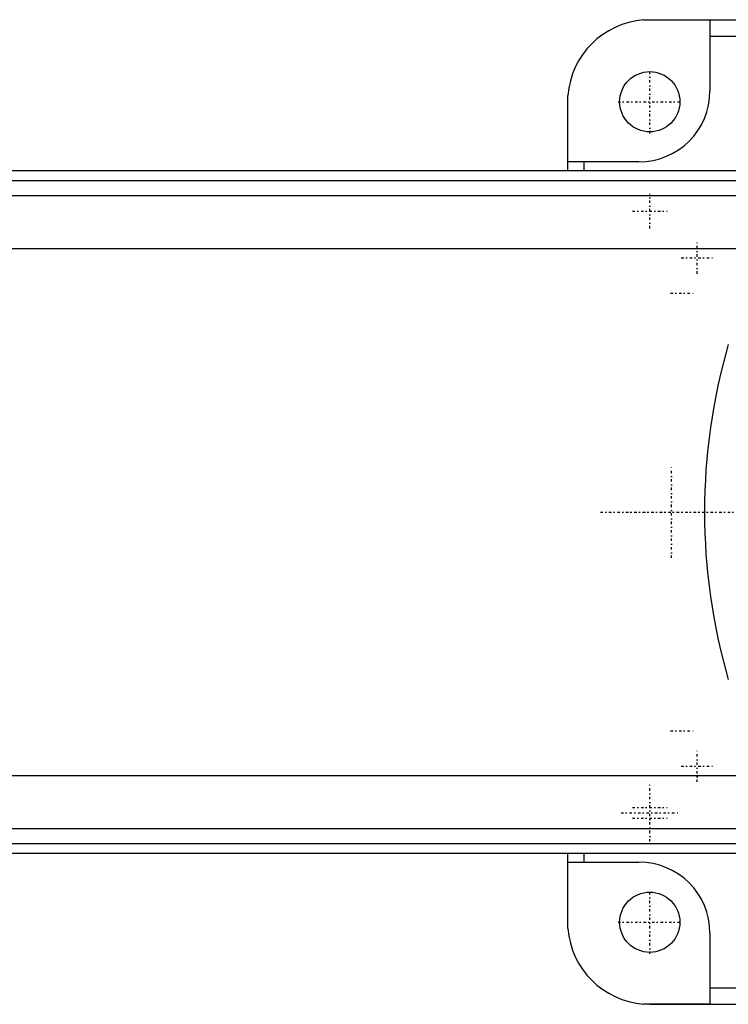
# Model space of a CAD drawing. Extents: x -602 to 139, y -105 to 105.
# Tile 4 of 6: x -190 to -61, y -90 to 90. Entities that reach past the tile are written whole.
import ezdxf

# ---------------------------------------------------------------- set-up
doc = ezdxf.new("R2010")
doc.units = 0
doc.linetypes.add('CENTER', pattern=[1.5, 0.45, -0.5, 0.05, -0.5])
doc.layers.add('AM_0', color=7, linetype='CONTINUOUS')
doc.layers.add('AM_7', color=7, linetype='CENTER')

msp = doc.modelspace()

# ---------------------------------------------------------------- linework, layer by layer
at = {"layer": 'AM_0', "color": 7, "linetype": 'CONTINUOUS'}
for p, q in [((-75, 90), (75, 90)), ((-76.12, 89.96), (-64, 89.96)), ((-64, 89.96), (-64, 77)), ((-64, 87), (64, 87)), ((-89.96, 64), (-89.96, 76.12)), ((-90, 62.39), (-90, 75)), ((-77, 64), (-89.96, 64)), ((-87, 62.39), (-87, 64)), ((50, 62.39), (-340, 62.39)), ((-340, 60.6), (50, 60.6)), ((-340, 57.89), (50, 57.89)), ((-340, 48.19), (50, 48.19)), ((-340, -48.19), (50, -48.19)), ((-340, -57.89), (50, -57.89)), ((-340, -60.6), (50, -60.6)), ((-340, -62.39), (50, -62.39)), ((-90, -75), (-90, -62.39)), ((-87, -64), (-87, -62.39)), ((-89.96, -64), (-77, -64)), ((-89.96, -76.12), (-89.96, -64)), ((-64, -77), (-64, -89.96)), ((-64, -87), (64, -87)), ((-64, -89.96), (-76.12, -89.96)), ((-75, -90), (75, -90))]:
    msp.add_line(p, q, dxfattribs=at)
for points in [[(-76.12, 89.96, 0), (-75.93, 89.97, 0), (-75.56, 89.99, 0), (-75.18, 90, 0), (-75, 90, 0)], [(-90, 75, 0), (-90, 75.18, 0), (-89.99, 75.56, 0), (-89.97, 75.93, 0), (-89.96, 76.12, 0)], [(-89.96, -76.12, 0), (-89.97, -75.93, 0), (-89.99, -75.56, 0), (-90, -75.18, 0), (-90, -75, 0)], [(-75, -90, 0), (-75.18, -90, 0), (-75.56, -89.99, 0), (-75.93, -89.97, 0), (-76.12, -89.96, 0)]]:
    msp.add_polyline3d(points, dxfattribs=at)
for centre in [(-75, 75), (-75, -75)]:
    msp.add_circle(centre, 5.5, dxfattribs=at)
for centre, radius, start, end in [((-75, 75), 15, 94.2866, 175.7134), ((-77, 77), 13, 270, 0), ((45, 0), 110, 163.8371, 196.1629), ((-77, -77), 13, 0, 90), ((-75, -75), 15, 184.2866, 265.7134)]:
    msp.add_arc(centre, radius, start, end, dxfattribs=at)
at = {"layer": 'AM_7', "color": 4, "linetype": 'CENTER'}
for p, q in [((-75, 69.22), (-75, 80.78)), ((-80.78, 75), (-69.22, 75)), ((-75, 51.85), (-75, 58.15)), ((-78.15, 55), (-71.85, 55)), ((-66.35, 43.57), (-66.35, 49.35)), ((-69.24, 46.46), (-63.46, 46.46)), ((-71.2, 40), (-66.8, 40)), ((-71, -8.4), (-71, 8.4)), ((-79.4, 0), (-62.6, 0)), ((-84, 0), (84, 0)), ((-71.2, -40), (-66.8, -40)), ((-66.35, -49.35), (-66.35, -43.57)), ((-69.24, -46.46), (-63.46, -46.46)), ((-75, -60.25), (-75, -49.75)), ((-78.15, -54), (-71.85, -54)), ((-80.25, -55), (-69.75, -55)), ((-78.15, -56), (-71.85, -56)), ((-75, -80.78), (-75, -69.22)), ((-80.78, -75), (-69.22, -75))]:
    msp.add_line(p, q, dxfattribs=at)

doc.saveas('drawing.dxf')
